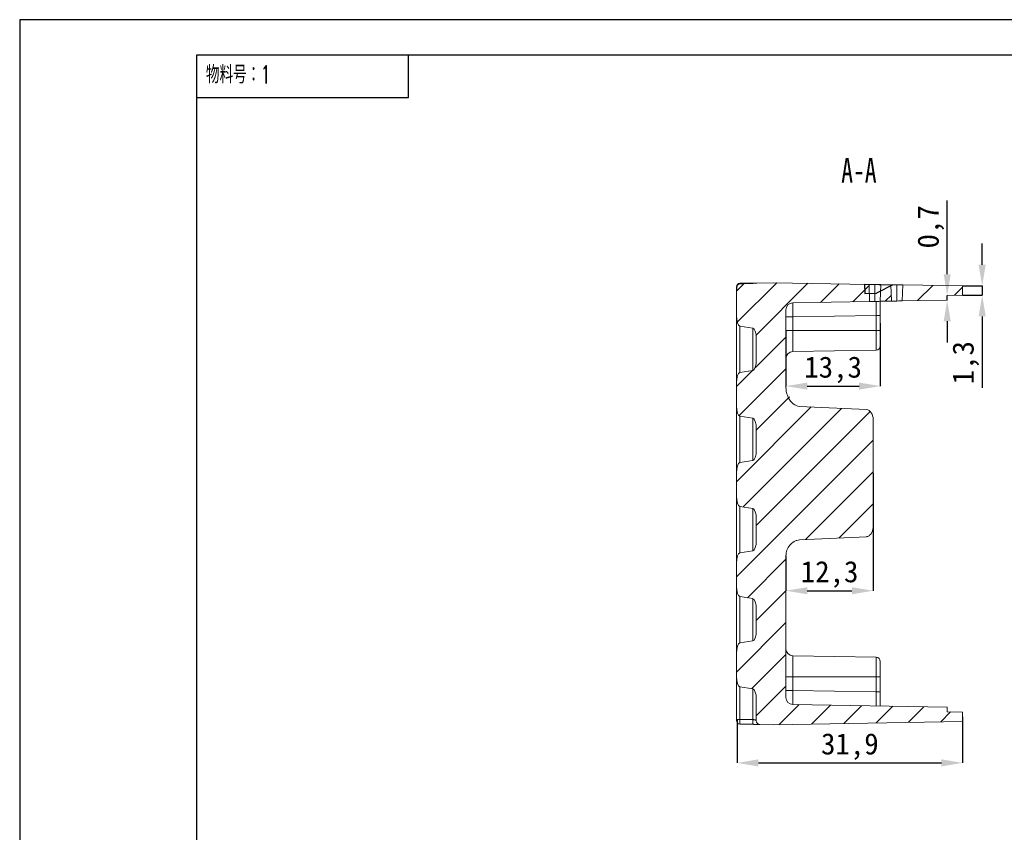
# Model space of a CAD drawing. Header units: millimetres. Extents: x 0 to 420, y 0 to 297.
# Tile 11 of 21: x 0 to 139, y 182 to 297. Entities that reach past the tile are written whole.
import ezdxf

# ---------------------------------------------------------------- set-up
doc = ezdxf.new("R2010")
doc.units = ezdxf.units.MM
doc.linetypes.add('CENTERX2', pattern=[20.32, 12.7, -2.54, 2.54, -2.54])
for name, color, linetype in [('5', 7, 'Continuous'), ('9', 7, 'Continuous'), ('尺寸', 5, 'Continuous')]:
    doc.layers.add(name, color=color, linetype=linetype)
doc.layers.add('SLD-0', color=179, linetype='Continuous', lineweight=25)
doc.styles.add('SLDTEXTSTYLE0', font='TXT', dxfattribs={"width": 0.7, "bigfont": 'bigfont'})
doc.styles.add('SLDTEXTSTYLE1', font='TXT', dxfattribs={"width": 0.7})
doc.styles.add('黑体高度3mm', font='simhei.ttf', dxfattribs={"height": 3})
doc.dimstyles.new('黄色高度3mm', dxfattribs={"dimtxt": 3, "dimasz": 3, "dimexe": 0, "dimexo": 0, "dimtad": 1, "dimdec": 1, "dimtxsty": '黑体高度3mm', "dimcen": 2.5, "dimclrd": 2, "dimclre": 2, "dimclrt": 2, "dimadec": 0, "dimazin": 0, "dimtfac": 1, "dimtdec": 1, "dimtmove": 0, "dimatfit": 3, "dimfxl": 1, "dimarcsym": 0})
pattern_1 = [(45, (-1e-07, -0.015), (-2.245064, 2.245064), [])]

# ---------------------------------------------------------------- blocks, each defined once
blk = doc.blocks.new('*D5')
at = {"color": 2, "lineweight": -2, "transparency": 16777216}
for p, q in [((120.76, 232.83), (120.76, 216.19)), ((108.42, 221.15), (108.42, 216.19)), ((111.42, 216.19), (117.76, 216.19))]:
    blk.add_line(p, q, dxfattribs=at)
at = {"color": 2, "transparency": 16777216}
for points in [[(111.42, 216.69), (111.42, 215.69), (108.42, 216.19)], [(117.76, 216.69), (117.76, 215.69), (120.76, 216.19)]]:
    blk.add_solid(points, dxfattribs=at)
at = {"layer": 'Defpoints', "color": 0, "transparency": 16777216}
for p in [(120.76, 232.83), (108.42, 221.15), (120.76, 216.19)]:
    blk.add_point(p, dxfattribs=at)
at = {"color": 2, "transparency": 16777216, "insert": (114.59, 218.5), "char_height": 3, "attachment_point": 5, "style": '黑体高度3mm'}
blk.add_mtext('12,3', dxfattribs=at)
blk = doc.blocks.new('*D6')
at = {"color": 2, "lineweight": -2, "transparency": 16777216}
for p, q in [((136.18, 262.31), (136.18, 265.31)), ((133.42, 259.31), (136.18, 259.31)), ((136.18, 259.31), (136.18, 258.01)), ((133.42, 258.01), (136.18, 258.01)), ((136.18, 255.01), (136.18, 244.89))]:
    blk.add_line(p, q, dxfattribs=at)
at = {"color": 2, "transparency": 16777216}
for points in [[(135.68, 262.31), (136.68, 262.31), (136.18, 259.31)], [(135.68, 255.01), (136.68, 255.01), (136.18, 258.01)]]:
    blk.add_solid(points, dxfattribs=at)
at = {"layer": 'Defpoints', "color": 0, "transparency": 16777216}
for p in [(133.42, 259.31), (133.42, 258.01), (136.18, 258.01)]:
    blk.add_point(p, dxfattribs=at)
at = {"color": 2, "transparency": 16777216, "insert": (133.87, 248.45), "char_height": 3, "attachment_point": 5, "rotation": 90, "style": '黑体高度3mm'}
blk.add_mtext('1,3', dxfattribs=at)
blk = doc.blocks.new('*D7')
at = {"color": 2, "lineweight": -2, "transparency": 16777216}
for p, q in [((131.23, 260.97), (131.23, 271.39)), ((131.22, 257.97), (131.23, 257.97)), ((131.23, 257.31), (131.23, 257.97)), ((131.22, 257.31), (131.23, 257.31)), ((131.23, 254.31), (131.23, 251.31))]:
    blk.add_line(p, q, dxfattribs=at)
at = {"color": 2, "transparency": 16777216}
for points in [[(130.73, 260.97), (131.73, 260.97), (131.23, 257.97)], [(130.73, 254.31), (131.73, 254.31), (131.23, 257.31)]]:
    blk.add_solid(points, dxfattribs=at)
at = {"layer": 'Defpoints', "color": 0, "transparency": 16777216}
for p in [(131.22, 257.97), (131.23, 257.97), (131.22, 257.31)]:
    blk.add_point(p, dxfattribs=at)
at = {"color": 2, "transparency": 16777216, "insert": (128.92, 267.68), "char_height": 3, "attachment_point": 5, "rotation": 90, "style": '黑体高度3mm'}
blk.add_mtext('0,7', dxfattribs=at)
blk = doc.blocks.new('*D8')
at = {"color": 2, "lineweight": -2, "transparency": 16777216}
for p, q in [((121.76, 254.07), (121.76, 245.14)), ((108.42, 253.01), (108.42, 245.14)), ((111.42, 245.14), (118.76, 245.14))]:
    blk.add_line(p, q, dxfattribs=at)
at = {"color": 2, "transparency": 16777216}
for points in [[(111.42, 245.64), (111.42, 244.64), (108.42, 245.14)], [(118.76, 245.64), (118.76, 244.64), (121.76, 245.14)]]:
    blk.add_solid(points, dxfattribs=at)
at = {"layer": 'Defpoints', "color": 0, "transparency": 16777216}
for p in [(121.76, 254.07), (108.42, 253.01), (121.76, 245.14)]:
    blk.add_point(p, dxfattribs=at)
at = {"color": 2, "transparency": 16777216, "insert": (115.09, 247.45), "char_height": 3, "attachment_point": 5, "style": '黑体高度3mm'}
blk.add_mtext('13,3', dxfattribs=at)
blk = doc.blocks.new('*D10')
at = {"color": 2, "lineweight": -2, "transparency": 16777216}
for p, q in [((101.51, 197.92), (101.51, 191.83)), ((133.42, 198.36), (133.42, 191.83)), ((104.51, 191.83), (130.42, 191.83))]:
    blk.add_line(p, q, dxfattribs=at)
at = {"color": 2, "transparency": 16777216}
for points in [[(104.51, 192.33), (104.51, 191.33), (101.51, 191.83)], [(130.42, 192.33), (130.42, 191.33), (133.42, 191.83)]]:
    blk.add_solid(points, dxfattribs=at)
at = {"layer": 'Defpoints', "color": 0, "transparency": 16777216}
for p in [(101.51, 197.92), (133.42, 198.36), (133.42, 191.83)]:
    blk.add_point(p, dxfattribs=at)
at = {"color": 2, "transparency": 16777216, "insert": (117.46, 194.14), "char_height": 3, "attachment_point": 5, "style": '黑体高度3mm'}
blk.add_mtext('31,9', dxfattribs=at)

msp = doc.modelspace()

# ---------------------------------------------------------------- hatches: boundary and pattern name
at = {"layer": '尺寸', "linetype": 'Continuous', "lineweight": 18}
h = msp.add_hatch(dxfattribs=at)
h.set_pattern_fill('ANSI31', color=256, style=0)
h.set_pattern_definition(pattern_1)
edge = h.paths.add_edge_path(flags=0)
edge.add_line((103.75, 234.6), (101.9, 234.32))
edge.add_ellipse((101.92, 232.86), major_axis=(0, 1.46), ratio=0.34202, start_angle=3, end_angle=90)
edge.add_line((101.42, 232.86), (101.42, 229.58))
edge.add_ellipse((101.92, 229.58), major_axis=(0, -1.46), ratio=0.34202, start_angle=270, end_angle=357)
edge.add_line((101.9, 228.12), (103.75, 227.83))
edge.add_ellipse((103.72, 226.37), major_axis=(0, 1.46), ratio=0.34202, start_angle=270, end_angle=357, ccw=False)
edge.add_line((104.22, 226.37), (104.22, 223.3))
edge.add_ellipse((103.72, 223.3), major_axis=(0, -1.46), ratio=0.34202, start_angle=3, end_angle=90, ccw=False)
edge.add_line((103.75, 221.84), (101.9, 221.56))
edge.add_ellipse((101.92, 220.1), major_axis=(0, 1.46), ratio=0.34202, start_angle=3, end_angle=90)
edge.add_line((101.42, 220.1), (101.42, 216.82))
edge.add_ellipse((101.92, 216.82), major_axis=(0, -1.46), ratio=0.34202, start_angle=270, end_angle=357)
edge.add_line((101.9, 215.36), (103.75, 215.07))
edge.add_ellipse((103.72, 213.61), major_axis=(0, 1.46), ratio=0.34202, start_angle=270, end_angle=357, ccw=False)
edge.add_line((104.22, 213.61), (104.22, 210.54))
edge.add_ellipse((103.72, 210.54), major_axis=(0, -1.46), ratio=0.34202, start_angle=3, end_angle=90, ccw=False)
edge.add_line((103.75, 209.08), (101.9, 208.8))
edge.add_ellipse((101.92, 207.34), major_axis=(0, 1.46), ratio=0.34202, start_angle=3, end_angle=90)
edge.add_line((101.42, 207.34), (101.42, 204.06))
edge.add_ellipse((101.92, 204.06), major_axis=(0, -1.46), ratio=0.34202, start_angle=270, end_angle=357)
edge.add_line((101.9, 202.6), (103.75, 202.31))
edge.add_ellipse((103.72, 200.85), major_axis=(0, 1.46), ratio=0.34202, start_angle=270, end_angle=357, ccw=False)
edge.add_line((104.22, 200.85), (104.22, 197.78))
edge.add_ellipse((103.72, 197.78), major_axis=(0, -1.46), ratio=0.34202, start_angle=89.7083, end_angle=90, ccw=False)
edge.add_spline(control_points=[(104.22, 197.77), (104.22, 197.74), (104.23, 197.7), (104.23, 197.67), (104.24, 197.62), (104.26, 197.56), (104.29, 197.51), (104.32, 197.47), (104.36, 197.42), (104.4, 197.39), (104.45, 197.35), (104.5, 197.32), (104.55, 197.3), (104.6, 197.28), (104.66, 197.27), (104.71, 197.27)], knot_values=[0, 0, 0, 0, 0.000102, 0.000102, 0.000102, 0.000272, 0.000272, 0.000272, 0.000441, 0.000441, 0.000441, 0.000613, 0.000613, 0.000613, 0.000781, 0.000781, 0.000781, 0.000781], weights=[1, 1, 1, 1, 1, 1, 1, 1, 1, 1, 1, 1, 1, 1, 1, 1], degree=3, periodic=0)
edge.add_line((104.71, 197.27), (106.62, 197.24))
edge.add_line((106.62, 197.24), (133.42, 197.71))
edge.add_line((133.42, 197.71), (133.42, 199.01))
edge.add_line((133.42, 199.01), (131.22, 199.04))
edge.add_line((131.22, 199.04), (131.22, 199.71))
edge.add_line((131.22, 199.71), (109.41, 200.09))
edge.add_arc((109.42, 201.09), 1, 180, 269, ccw=False)
edge.add_line((108.42, 201.09), (108.42, 221.15))
edge.add_spline(control_points=[(108.42, 221.15), (108.42, 221.29), (108.44, 221.44), (108.47, 221.58), (108.52, 221.84), (108.62, 222.1), (108.75, 222.33), (108.88, 222.53), (109.03, 222.71), (109.21, 222.87), (109.38, 223.03), (109.58, 223.16), (109.79, 223.25), (109.97, 223.32), (110.16, 223.37), (110.35, 223.38)], knot_values=[0, 0, 0, 0, 0.000434, 0.000434, 0.000434, 0.001241, 0.001241, 0.001241, 0.001954, 0.001954, 0.001954, 0.002658, 0.002658, 0.002658, 0.003234, 0.003234, 0.003234, 0.003234], weights=[1, 1, 1, 1, 1, 1, 1, 1, 1, 1, 1, 1, 1, 1, 1, 1], degree=3, periodic=0)
edge.add_line((110.35, 223.38), (119.8, 223.84))
edge.add_spline(control_points=[(119.8, 223.84), (119.85, 223.85), (119.91, 223.86), (119.96, 223.87), (120.05, 223.89), (120.13, 223.93), (120.2, 223.98)], knot_values=[0.000008, 0.000008, 0.000008, 0.000008, 0.000171, 0.000171, 0.000171, 0.000438, 0.000438, 0.000438, 0.000438], weights=[1, 1, 1, 1, 1, 1, 1], degree=3, periodic=0)
edge.add_ellipse((119.76, 225.25), major_axis=(0, -1.41), ratio=0.707107, start_angle=25.9625, end_angle=90)
edge.add_line((120.76, 225.25), (120.76, 240.4))
edge.add_ellipse((119.76, 240.4), major_axis=(0, -1.41), ratio=0.707107, start_angle=90, end_angle=178)
edge.add_line((119.8, 241.81), (110.35, 242.28))
edge.add_ellipse((110.42, 245.1), major_axis=(0, -2.83), ratio=0.707107, start_angle=303.3359, end_angle=358, ccw=False)
edge.add_spline(control_points=[(108.75, 243.55), (108.69, 243.68), (108.63, 243.82), (108.59, 243.96), (108.48, 244.27), (108.42, 244.59), (108.42, 244.91)], knot_values=[0, 0, 0, 0, 0.000443, 0.000443, 0.000443, 0.001419, 0.001419, 0.001419, 0.001419], weights=[1, 1, 1, 1, 1, 1, 1], degree=3, periodic=0)
edge.add_line((108.42, 244.91), (108.42, 255.92))
edge.add_arc((109.42, 255.92), 1, 91, 180, ccw=False)
edge.add_line((109.41, 256.92), (120.26, 257.11))
edge.add_line((120.26, 257.11), (120.18, 259.54))
edge.add_line((120.18, 259.54), (106.62, 259.77))
edge.add_line((106.62, 259.77), (104.31, 259.73))
edge.add_spline(control_points=[(104.31, 259.73), (104.21, 259.73), (104.1, 259.72), (104, 259.7), (103.92, 259.69), (103.84, 259.68), (103.76, 259.68)], knot_values=[0.000001, 0.000001, 0.000001, 0.000001, 0.000312, 0.000312, 0.000312, 0.000556, 0.000556, 0.000556, 0.000556], weights=[1, 1, 1, 1, 1, 1, 1], degree=3, periodic=0)
edge.add_ellipse((107.91, 259.3), major_axis=(10.13, 0.18), ratio=0.04935, start_angle=114.1543, end_angle=126.3344)
edge.add_arc((101.92, 259.19), 0.403, 93.0788, 164.5012)
edge.add_ellipse((101.92, 258.38), major_axis=(0, 1.46), ratio=0.34202, start_angle=50.9681, end_angle=90)
edge.add_line((101.42, 258.38), (101.42, 255.1))
edge.add_ellipse((101.92, 255.1), major_axis=(0, -1.46), ratio=0.34202, start_angle=270, end_angle=357)
edge.add_line((101.9, 253.64), (103.75, 253.35))
edge.add_ellipse((103.72, 251.89), major_axis=(0, 1.46), ratio=0.34202, start_angle=270, end_angle=357, ccw=False)
edge.add_line((104.22, 251.89), (104.22, 248.82))
edge.add_ellipse((103.72, 248.82), major_axis=(0, -1.46), ratio=0.34202, start_angle=3, end_angle=90, ccw=False)
edge.add_line((103.75, 247.36), (101.9, 247.08))
edge.add_ellipse((101.92, 245.62), major_axis=(0, 1.46), ratio=0.34202, start_angle=3, end_angle=90)
edge.add_line((101.42, 245.62), (101.42, 242.34))
edge.add_ellipse((101.92, 242.34), major_axis=(0, -1.46), ratio=0.34202, start_angle=270, end_angle=357)
edge.add_line((101.9, 240.88), (103.75, 240.59))
edge.add_ellipse((103.72, 239.13), major_axis=(0, 1.46), ratio=0.34202, start_angle=270, end_angle=357, ccw=False)
edge.add_line((104.22, 239.13), (104.22, 236.06))
edge.add_ellipse((103.72, 236.06), major_axis=(0, -1.46), ratio=0.34202, start_angle=3, end_angle=90, ccw=False)
h = msp.add_hatch(dxfattribs=at)
h.set_pattern_fill('ANSI31', color=256, style=0)
h.set_pattern_definition(pattern_1)
h.paths.add_polyline_path([(123.36, 257.17), (123.28, 259.48), (121.85, 259.51), (121.76, 257.14)], flags=0)
h = msp.add_hatch(dxfattribs=at)
h.set_pattern_fill('ANSI31', color=256, style=0)
h.set_pattern_definition(pattern_1)
h.paths.add_polyline_path([(124.94, 259.45), (124.86, 257.19), (131.22, 257.31), (131.22, 257.97), (133.42, 258.01), (133.42, 259.31)], flags=0)

# ---------------------------------------------------------------- linework, layer by layer
at = {"color": 7, "linetype": 'Continuous', "lineweight": 18}
for p, q in [((101.42, 259.19), (101.42, 258.38)), ((101.91, 259.69), (103.77, 259.72)), ((104.31, 259.73), (106.62, 259.77)), ((120.18, 259.54), (106.62, 259.77)), ((120.18, 259.54), (120.26, 257.11)), ((121.01, 259.52), (121.01, 257.13)), ((121.76, 257.14), (121.85, 259.51)), ((123.28, 259.48), (121.85, 259.51)), ((123.28, 259.48), (123.36, 257.17)), ((124.11, 259.47), (124.11, 257.18)), ((124.86, 257.19), (124.94, 259.45)), ((133.42, 259.31), (124.94, 259.45)), ((133.42, 259.31), (133.42, 258.01)), ((101.42, 258.38), (101.42, 255.1)), ((131.22, 257.97), (133.42, 258.01)), ((131.22, 257.31), (131.22, 257.97)), ((109.41, 256.92), (120.26, 257.11)), ((121.76, 257.14), (123.36, 257.17)), ((124.86, 257.19), (131.22, 257.31)), ((101.42, 255.1), (101.42, 245.62)), ((108.42, 255.92), (108.42, 244.91)), ((121.17, 255.13), (109.41, 254.93)), ((121.17, 255.13), (121.76, 255.13)), ((121.17, 253.01), (121.17, 255.13)), ((121.76, 255.13), (121.76, 253.01)), ((103.75, 253.35), (101.9, 253.64)), ((108.42, 254.93), (109.41, 254.93)), ((109.41, 254.93), (109.41, 253.01)), ((109.41, 253.01), (108.42, 253.01)), ((109.41, 253.01), (121.17, 253.01)), ((121.17, 253.01), (121.76, 253.01)), ((104.22, 251.89), (104.22, 248.82)), ((109.41, 250.02), (121.17, 250.23)), ((101.9, 247.08), (103.75, 247.36)), ((101.42, 245.62), (101.42, 242.34)), ((101.42, 242.34), (101.42, 232.86)), ((119.8, 241.81), (110.35, 242.28)), ((103.75, 240.59), (101.9, 240.88)), ((120.76, 225.25), (120.76, 240.4)), ((104.22, 239.13), (104.22, 236.06)), ((101.9, 234.32), (103.75, 234.6)), ((101.42, 232.86), (101.42, 229.58)), ((101.42, 229.58), (101.42, 220.1)), ((103.75, 227.83), (101.9, 228.12)), ((104.22, 226.37), (104.22, 223.3)), ((119.8, 223.84), (110.35, 223.38)), ((101.9, 221.56), (103.75, 221.84)), ((108.42, 221.15), (108.42, 201.09)), ((101.42, 220.1), (101.42, 216.82)), ((101.42, 216.82), (101.42, 207.34)), ((103.75, 215.07), (101.9, 215.36)), ((104.22, 213.61), (104.22, 210.54)), ((101.9, 208.8), (103.75, 209.08)), ((101.42, 207.34), (101.42, 204.06)), ((121.17, 206.78), (109.41, 206.99)), ((101.42, 204.06), (101.42, 197.82)), ((109.41, 204.01), (108.42, 204.01)), ((109.41, 204.01), (109.41, 202.09)), ((109.41, 204.01), (121.17, 204.01)), ((121.17, 201.88), (121.17, 204.01)), ((121.17, 204.01), (121.76, 204.01)), ((121.76, 201.88), (121.76, 204.01)), ((103.75, 202.31), (101.9, 202.6)), ((109.41, 202.09), (108.42, 202.09)), ((109.41, 202.09), (121.17, 201.88)), ((104.22, 200.85), (104.22, 197.78)), ((121.17, 201.88), (121.76, 201.88)), ((131.22, 199.71), (109.41, 200.09)), ((121.18, 199.92), (121.17, 199.88)), ((121.17, 199.88), (121.18, 199.92)), ((131.22, 199.04), (131.22, 199.71)), ((101.42, 197.83), (101.42, 197.82)), ((103.75, 197.96), (101.9, 197.99)), ((133.42, 199.01), (131.22, 199.04)), ((133.42, 199.01), (133.42, 197.71)), ((101.91, 197.32), (103.77, 197.29)), ((104.71, 197.27), (106.62, 197.24)), ((133.42, 197.71), (106.62, 197.24))]:
    msp.add_line(p, q, dxfattribs=at)
at = {"color": 7, "linetype": 'CENTERX2'}
for p, q in [((119.55, 259.55), (123.55, 259.48)), ((119.55, 259.55), (119.57, 258.26)), ((123.55, 259.48), (121.23, 258.29)), ((119.57, 258.26), (121.23, 258.29))]:
    msp.add_line(p, q, dxfattribs=at)
at = {"color": 8, "linetype": 'Continuous', "lineweight": 18}
for p, q in [((101.9, 253.64), (101.9, 247.08)), ((103.75, 247.36), (103.75, 253.35)), ((109.41, 253.01), (109.41, 250.02)), ((121.17, 250.23), (121.17, 253.01)), ((101.9, 240.88), (101.9, 234.32)), ((103.75, 234.6), (103.75, 240.59)), ((101.9, 228.12), (101.9, 221.56)), ((103.75, 221.84), (103.75, 227.83)), ((101.9, 215.36), (101.9, 208.8)), ((103.75, 209.08), (103.75, 215.07)), ((109.41, 206.99), (109.41, 204.01)), ((121.17, 204.01), (121.17, 206.78)), ((101.9, 202.6), (101.9, 197.99)), ((103.75, 197.96), (103.75, 202.31))]:
    msp.add_line(p, q, dxfattribs=at)
at = {"color": 7, "linetype": 'Continuous', "lineweight": 18}
for centre, radius, start, end in [((101.92, 259.19), 0.5, 91, 180), ((101.92, 259.19), 0.403, 93.0286, 164.5012), ((103.84, 259.68), 0.0829, 152.2963, 183.7278), ((109.42, 255.92), 1, 91, 180), ((121.16, 250.83), 0.6, 271, 0), ((109.42, 249.02), 1, 91, 180), ((109.42, 207.99), 1, 180, 269), ((121.16, 206.18), 0.6, 0, 89), ((109.42, 201.09), 1, 180, 269), ((106.7, 197.7), 2.96, 174.9839, 187.9954), ((101.92, 197.82), 0.5, 180, 269)]:
    msp.add_arc(centre, radius, start, end, dxfattribs=at)
for centre, major_axis, ratio, start_param, end_param in [((101.92, 258.38), (0, 1.46), 0.34202, 0.889561, 1.570796), ((107.91, 259.3), (10.13, 0.18), 0.04935, 1.992369, 2.204951), ((101.92, 255.1), (0, -1.46), 0.34202, 4.712389, 6.230825), ((103.72, 251.89), (0, 1.46), 0.34202, 4.712389, 6.230825), ((103.72, 248.82), (0, -1.46), 0.34202, 0.05236, 1.570796), ((101.92, 245.62), (0, 1.46), 0.34202, 0.05236, 1.570796), ((110.42, 245.1), (0, -2.83), 0.707107, 5.29421, 6.248279), ((101.92, 242.34), (0, -1.46), 0.34202, 4.712389, 6.230825), ((119.76, 240.4), (0, -1.41), 0.707107, 1.570796, 3.106686), ((103.72, 239.13), (0, 1.46), 0.34202, 4.712389, 6.230825), ((103.72, 236.06), (0, -1.46), 0.34202, 0.05236, 1.570796), ((101.92, 232.86), (0, 1.46), 0.34202, 0.05236, 1.570796), ((101.92, 229.58), (0, -1.46), 0.34202, 4.712389, 6.230825), ((103.72, 226.37), (0, 1.46), 0.34202, 4.712389, 6.230825), ((119.76, 225.25), (0, -1.41), 0.707107, 0.453131, 1.570796), ((103.72, 223.3), (0, -1.46), 0.34202, 0.05236, 1.570796), ((101.92, 220.1), (0, 1.46), 0.34202, 0.05236, 1.570796), ((101.92, 216.82), (0, -1.46), 0.34202, 4.712389, 6.230825), ((103.72, 213.61), (0, 1.46), 0.34202, 4.712389, 6.230825), ((103.72, 210.54), (0, -1.46), 0.34202, 0.05236, 1.570796), ((101.92, 207.34), (0, 1.46), 0.34202, 0.05236, 1.570796), ((101.92, 204.06), (0, -1.46), 0.34202, 4.712389, 6.230825), ((103.72, 200.85), (0, 1.46), 0.34202, 4.712389, 6.230825), ((103.72, 197.78), (0, -1.46), 0.34202, 1.565704, 1.570796)]:
    msp.add_ellipse(centre, major_axis=major_axis, ratio=ratio, start_param=start_param, end_param=end_param, dxfattribs=at)
for points, knots in [([(101.42, 259.19), (101.42, 259.19), (101.42, 259.2), (101.42, 259.2), (101.43, 259.21), (101.43, 259.23), (101.45, 259.25), (101.49, 259.28), (101.52, 259.29), (101.53, 259.3)], [0, 0, 0, 0, 0.034858, 0.069717, 0.139428, 0.278813, 0.557267, 0.746008, 1, 1, 1, 1]), ([(103.77, 259.72), (103.8, 259.72), (103.86, 259.73), (103.95, 259.73), (104.04, 259.73), (104.13, 259.73), (104.22, 259.73), (104.28, 259.73), (104.31, 259.73)], [0, 0, 0, 0, 0.155277, 0.309632, 0.464535, 0.621443, 0.810816, 1, 1, 1, 1]), ([(121.01, 259.52), (120.98, 259.52), (120.92, 259.52), (120.84, 259.53), (120.75, 259.53), (120.68, 259.53), (120.61, 259.53), (120.54, 259.53), (120.48, 259.53), (120.43, 259.53), (120.38, 259.53), (120.33, 259.53), (120.29, 259.53), (120.26, 259.54), (120.24, 259.54), (120.21, 259.54), (120.2, 259.54), (120.19, 259.54), (120.18, 259.54), (120.18, 259.54), (120.18, 259.54)], [0, 0, 0, 0, 0.069437, 0.136348, 0.201109, 0.26399, 0.325183, 0.384818, 0.442984, 0.499742, 0.555139, 0.609213, 0.662005, 0.713558, 0.76392, 0.813149, 0.861305, 0.908454, 0.954663, 1, 1, 1, 1]), ([(121.85, 259.51), (121.84, 259.51), (121.84, 259.51), (121.83, 259.51), (121.8, 259.51), (121.76, 259.51), (121.71, 259.51), (121.65, 259.51), (121.57, 259.51), (121.48, 259.51), (121.38, 259.52), (121.27, 259.52), (121.15, 259.52), (121.06, 259.52), (121.01, 259.52)], [0, 0, 0, 0, 0.068397, 0.138807, 0.211462, 0.286584, 0.364369, 0.444981, 0.528561, 0.615253, 0.705257, 0.798914, 0.896825, 1, 1, 1, 1]), ([(124.11, 259.47), (124.08, 259.47), (124.02, 259.47), (123.94, 259.47), (123.86, 259.47), (123.78, 259.47), (123.71, 259.47), (123.64, 259.48), (123.58, 259.48), (123.53, 259.48), (123.48, 259.48), (123.44, 259.48), (123.4, 259.48), (123.37, 259.48), (123.34, 259.48), (123.32, 259.48), (123.3, 259.48), (123.29, 259.48), (123.28, 259.48), (123.28, 259.48), (123.28, 259.48)], [0, 0, 0, 0, 0.069437, 0.136348, 0.2011084, 0.2639898, 0.3251828, 0.3848179, 0.4429838, 0.4997418, 0.5551382, 0.6092126, 0.6620045, 0.7135572, 0.76392, 0.8131486, 0.8613045, 0.9084537, 0.9546634, 1, 1, 1, 1]), ([(124.94, 259.45), (124.94, 259.45), (124.94, 259.45), (124.92, 259.45), (124.9, 259.45), (124.86, 259.46), (124.81, 259.46), (124.75, 259.46), (124.67, 259.46), (124.58, 259.46), (124.48, 259.46), (124.37, 259.46), (124.24, 259.47), (124.16, 259.47), (124.11, 259.47)], [0, 0, 0, 0, 0.068396, 0.138807, 0.211462, 0.286584, 0.364368, 0.44498, 0.52856, 0.615252, 0.705256, 0.798914, 0.896824, 1, 1, 1, 1]), ([(121.76, 255.13), (121.76, 255.17), (121.76, 255.27), (121.76, 255.46), (121.76, 255.71), (121.76, 255.98), (121.76, 256.22), (121.76, 256.48), (121.76, 256.72), (121.76, 256.96), (121.76, 257.08), (121.76, 257.14)], [0, 0, 0, 0, 0.051159, 0.133503, 0.246984, 0.380995, 0.500063, 0.590714, 0.753099, 0.881125, 1, 1, 1, 1]), ([(121.76, 253.01), (121.76, 252.96), (121.76, 252.87), (121.76, 252.73), (121.76, 252.6), (121.76, 252.46), (121.76, 252.33), (121.76, 252.11), (121.76, 251.8), (121.76, 251.46), (121.76, 251.17), (121.76, 250.99), (121.76, 250.89), (121.76, 250.84), (121.76, 250.83), (121.76, 250.83)], [0, 0, 0, 0, 0.040261, 0.080218, 0.12003, 0.159858, 0.199862, 0.240199, 0.369982, 0.500058, 0.629829, 0.759916, 0.840019, 0.919619, 1, 1, 1, 1]), ([(108.42, 244.91), (108.42, 244.68), (108.45, 244.44), (108.57, 243.99), (108.65, 243.76), (108.75, 243.55)], [0, 0, 0, 0, 0.5, 0.5, 1, 1, 1, 1]), ([(110.35, 223.38), (110.21, 223.37), (110.08, 223.35), (109.83, 223.27), (109.7, 223.21), (109.35, 223.01), (109.14, 222.83), (108.8, 222.42), (108.66, 222.19), (108.47, 221.69), (108.42, 221.42), (108.42, 221.15)], [0, 0, 0, 0, 0.125, 0.125, 0.25, 0.25, 0.5, 0.5, 0.75, 0.75, 1, 1, 1, 1]), ([(121.76, 204.01), (121.76, 204.05), (121.76, 204.15), (121.76, 204.29), (121.76, 204.43), (121.76, 204.57), (121.76, 204.71), (121.76, 204.84), (121.76, 204.97), (121.76, 205.1), (121.76, 205.22), (121.76, 205.33), (121.76, 205.44), (121.76, 205.57), (121.76, 205.72), (121.76, 205.86), (121.76, 205.96), (121.76, 206.03), (121.76, 206.08), (121.76, 206.14), (121.76, 206.18), (121.76, 206.18), (121.76, 206.18)], [0, 0, 0, 0, 0.0416711, 0.0833422, 0.1250134, 0.1666845, 0.2083556, 0.2500267, 0.2916978, 0.3333689, 0.3750401, 0.4167112, 0.4583823, 0.5000534, 0.5743002, 0.6485541, 0.7226029, 0.7591262, 0.794602, 0.8630678, 0.9315356, 1, 1, 1, 1]), ([(121.76, 201.88), (121.76, 201.83), (121.76, 201.72), (121.76, 201.55), (121.76, 201.39), (121.76, 201.23), (121.76, 201.07), (121.76, 200.92), (121.76, 200.73), (121.76, 200.51), (121.76, 200.27), (121.76, 200.06), (121.76, 199.93), (121.76, 199.87)], [0, 0, 0, 0, 0.072117, 0.143533, 0.214531, 0.2854, 0.356433, 0.427919, 0.500139, 0.626419, 0.753155, 0.876462, 1, 1, 1, 1]), ([(101.9, 197.99), (101.87, 197.99), (101.83, 197.99), (101.77, 197.98), (101.71, 197.97), (101.66, 197.97), (101.63, 197.96), (101.59, 197.95), (101.55, 197.94), (101.51, 197.92), (101.46, 197.89), (101.44, 197.86), (101.43, 197.84), (101.42, 197.83), (101.42, 197.83)], [0, 0, 0, 0, 0.09697, 0.185439, 0.265404, 0.336861, 0.399809, 0.454243, 0.500164, 0.644441, 0.750003, 0.874936, 0.937468, 1, 1, 1, 1]), ([(104.22, 197.77), (104.22, 197.78), (104.22, 197.8), (104.19, 197.84), (104.12, 197.88), (104.02, 197.92), (103.94, 197.94), (103.85, 197.95), (103.78, 197.96), (103.75, 197.96)], [0, 0, 0, 0, 0.06978, 0.251983, 0.531594, 0.653308, 0.771004, 0.885781, 1, 1, 1, 1]), ([(101.89, 197.82), (101.89, 197.69), (101.89, 197.56), (101.9, 197.37), (101.91, 197.32), (101.91, 197.32)], [0, 0, 0, 0, 0.5, 0.5, 1, 1, 1, 1]), ([(103.77, 197.29), (103.79, 197.29), (103.85, 197.29), (103.93, 197.28), (104.03, 197.28), (104.16, 197.28), (104.3, 197.28), (104.44, 197.28), (104.56, 197.27), (104.65, 197.27), (104.71, 197.27), (104.71, 197.27), (104.71, 197.27)], [0, 0, 0, 0, 0.0501767, 0.105905, 0.1672601, 0.2344033, 0.383979, 0.4914687, 0.6029495, 0.7545231, 0.8898629, 1, 1, 1, 1]), ([(104.71, 197.27), (104.58, 197.27), (104.46, 197.33), (104.28, 197.51), (104.22, 197.64), (104.22, 197.77)], [0, 0, 0, 0, 0.5, 0.5, 1, 1, 1, 1])]:
    msp.add_open_spline(points, degree=3, knots=knots, dxfattribs=at)
for points in [[(101.91, 259.69), (101.91, 259.69), (101.9, 259.66), (101.9, 259.59)], [(103.76, 259.68), (103.94, 259.69), (104.12, 259.73), (104.31, 259.73)], [(120.26, 257.11), (120.26, 257.11), (120.6, 257.12), (121.01, 257.13)], [(121.01, 257.13), (121.42, 257.13), (121.76, 257.14), (121.76, 257.14)], [(123.36, 257.17), (123.36, 257.17), (123.7, 257.17), (124.11, 257.18)], [(124.11, 257.18), (124.52, 257.19), (124.86, 257.19), (124.86, 257.19)], [(120.2, 223.98), (120.08, 223.9), (119.94, 223.85), (119.8, 223.85)], [(101.9, 197.99), (101.89, 197.94), (101.89, 197.88), (101.89, 197.82)]]:
    msp.add_open_spline(points, degree=3, dxfattribs=at)
at = {"color": 8, "linetype": 'Continuous', "lineweight": 18}
for points, knots in [([(109.41, 254.93), (109.4, 255.06), (109.4, 255.32), (109.4, 255.7), (109.4, 256.04), (109.4, 256.35), (109.4, 256.6), (109.4, 256.79), (109.4, 256.85), (109.4, 256.88)], [0, 0, 0, 0, 0.143329, 0.286656, 0.429981, 0.573306, 0.71663, 0.859956, 1, 1, 1, 1]), ([(121.18, 257.09), (121.18, 257.09), (121.18, 257.08), (121.18, 256.98), (121.18, 256.8), (121.18, 256.55), (121.18, 256.26), (121.18, 255.92), (121.18, 255.54), (121.17, 255.27), (121.17, 255.13)], [0, 0, 0, 0, 0.010421, 0.154598, 0.294837, 0.431143, 0.567548, 0.707823, 0.851973, 1, 1, 1, 1]), ([(109.4, 200.13), (109.4, 200.16), (109.4, 200.22), (109.4, 200.41), (109.4, 200.66), (109.4, 200.97), (109.4, 201.32), (109.4, 201.69), (109.4, 201.96), (109.41, 202.09)], [0, 0, 0, 0, 0.140044, 0.28337, 0.426694, 0.570019, 0.713344, 0.856671, 1, 1, 1, 1]), ([(121.17, 201.88), (121.17, 201.74), (121.18, 201.48), (121.18, 201.09), (121.18, 200.75), (121.18, 200.46), (121.18, 200.21), (121.18, 200.03), (121.18, 199.93), (121.18, 199.92), (121.18, 199.92)], [0, 0, 0, 0, 0.148021, 0.292169, 0.432447, 0.56886, 0.705159, 0.845396, 0.989576, 1, 1, 1, 1])]:
    msp.add_open_spline(points, degree=3, knots=knots, dxfattribs=at)
at = {"layer": '5', "color": 7, "lineweight": 25}
for p, q in [((415, 291.98), (25, 291.98)), ((25, 291.98), (25, 5))]:
    msp.add_line(p, q, dxfattribs=at)
at = {"layer": '9', "color": 7}
for p, q in [((420, 296.98), (0, 296.98)), ((0, 296.98), (0, 0))]:
    msp.add_line(p, q, dxfattribs=at)
at = {"layer": 'SLD-0'}
for p, q in [((55, 285.98), (55, 291.98)), ((25, 285.98), (55, 285.98))]:
    msp.add_line(p, q, dxfattribs=at)

# ---------------------------------------------------------------- texts
at = {"layer": '尺寸'}
for s, insert, char_height, attachment_point, style in [('物料号：1', (26.35, 290.47), 2.5, 1, 'SLDTEXTSTYLE0'), ('A-A', (118.74, 277.42), 3.5, 2, 'SLDTEXTSTYLE1')]:
    msp.add_mtext(s, dxfattribs=dict(at, insert=insert, char_height=char_height, attachment_point=attachment_point, style=style))

# ---------------------------------------------------------------- dimensions: what is measured, and where the dimension line sits
at = {"color": 3}
for base, p1, p2, picture, middle in [((131.23, 257.97), (131.22, 257.31), (131.22, 257.97), '*D7', (128.92, 267.68)), ((136.18, 258.01), (133.42, 259.31), (133.42, 258.01), '*D6', (133.87, 248.45))]:
    dim = msp.add_linear_dim(base=base, p1=p1, p2=p2, angle=90, dimstyle='黄色高度3mm', dxfattribs=at)
    dim.commit()
    dim.dimension.update_dxf_attribs({"geometry": picture, "text_midpoint": middle})
for base, p1, p2, picture, middle in [((121.76, 245.14), (108.42, 253.01), (121.76, 254.07), '*D8', (115.09, 247.45)), ((120.76, 216.19), (108.42, 221.15), (120.76, 232.83), '*D5', (114.59, 218.5)), ((133.42, 191.83), (101.51, 197.92), (133.42, 198.36), '*D10', (117.46, 194.14))]:
    dim = msp.add_linear_dim(base=base, p1=p1, p2=p2, dimstyle='黄色高度3mm', dxfattribs=at)
    dim.commit()
    dim.dimension.update_dxf_attribs({"geometry": picture, "text_midpoint": middle})

doc.saveas('drawing.dxf')
